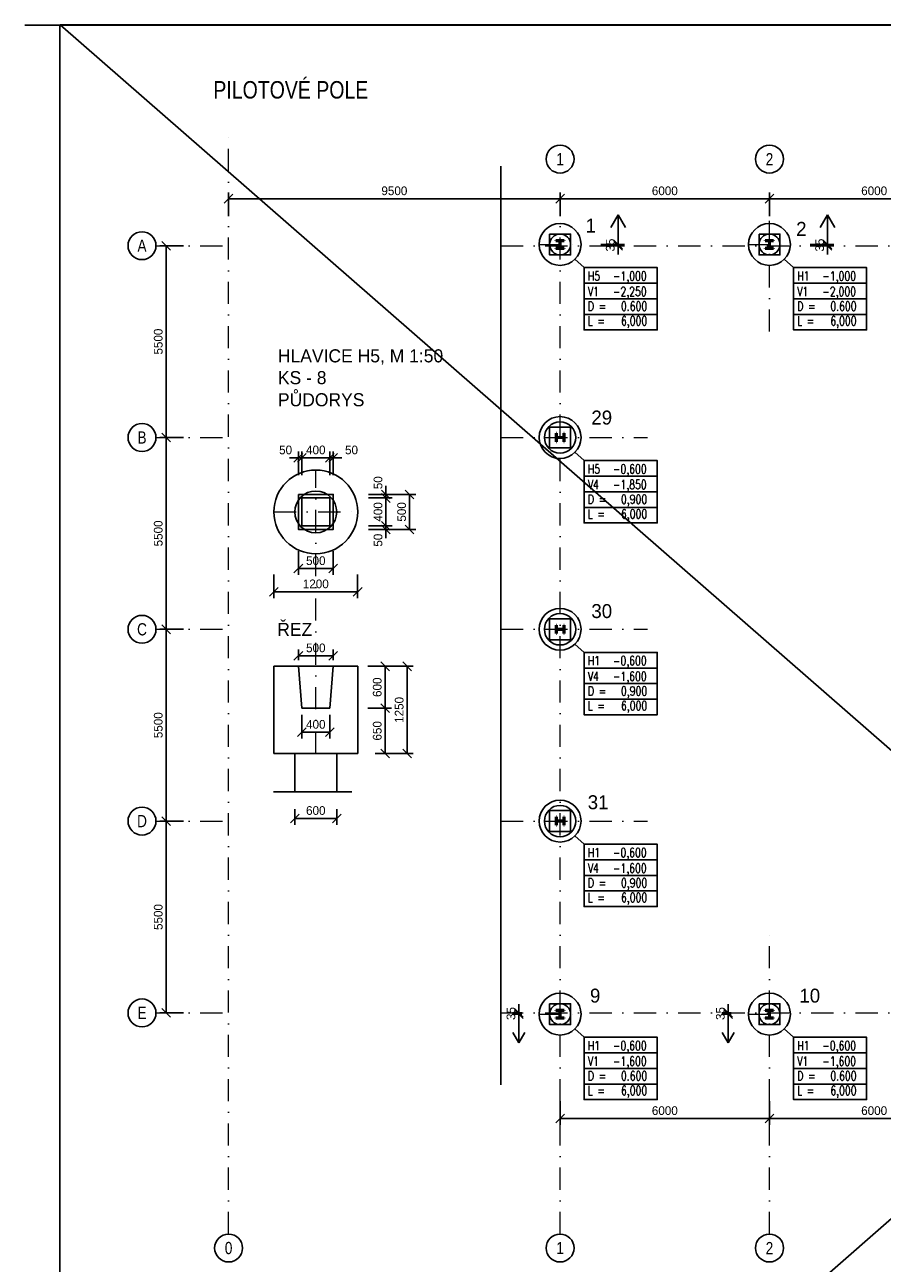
# Model space of a CAD drawing. Header units: millimetres. Extents: x -15255 to 382697, y -199968 to 116742.
# Tile 13 of 40: x 86888 to 111459, y -44576 to -9063. Entities that reach past the tile are written whole.
import ezdxf
from ezdxf.enums import TextEntityAlignment as Align

# ---------------------------------------------------------------- set-up
doc = ezdxf.new("R2010")
doc.units = ezdxf.units.MM
doc.header["$LTSCALE"] = 50
doc.linetypes.add('DASHDOT', pattern=[25.4, 12.7, -6.35, 0, -6.35])
for name, color, linetype in [('CISLA', 2, 'Continuous'), ('KOTY', 4, 'Continuous'), ('PILOTY', 2, 'Continuous'), ('POPIS', 6, 'Continuous')]:
    doc.layers.add(name, color=color, linetype=linetype)
for name, color, linetype, lineweight in [('CKKOTY', 3, 'Continuous', 25), ('CKKOTY_VYS', 3, 'Continuous', 25), ('CKRASTR', 1, 'DASHDOT', 18), ('CKRASTR_POPIS', 3, 'Continuous', 25), ('CSPROFILY_REZY', 4, 'Continuous', 50)]:
    doc.layers.add(name, color=color, linetype=linetype, lineweight=lineweight)
doc.styles.add('Arial', font='ARIAL.TTF', dxfattribs={"width": 0.8})
doc.styles.add('RomanS', font='romans.shx')
doc.dimstyles.new('CADKON', dxfattribs={"dimscale": 100, "dimtxt": 2.5, "dimasz": 2.5, "dimexe": 1.8, "dimexo": 5, "dimgap": 1, "dimtad": 1, "dimdec": 0, "dimrnd": 1, "dimtxsty": 'Standard', "dimblk1": 'OBLIQUE', "dimblk2": 'OBLIQUE', "dimsah": 1, "dimcen": 2.5, "dimclrd": 256, "dimadec": 1, "dimazin": 2, "dimtfac": 1, "dimtdec": 0, "dimtix": 1, "dimtmove": 2, "dimatfit": 3, "dimldrblk": 'OPEN30', "dimfxl": 0, "dimtolj": 1, "dimlwd": -1, "dimarcsym": 0})

# ---------------------------------------------------------------- blocks, each defined once
blk = doc.blocks.new('CK_S_EXT_HEAHEA240')
for p, q in [((-120, 115), (120, 115)), ((-120, 115), (-120, 103)), ((-120, 103), (-24.75, 103)), ((-3.75, -82), (-3.75, 82)), ((3.75, -82), (3.75, 82)), ((120, 103), (24.75, 103)), ((120, 115), (120, 103)), ((-120, -115), (-120, -103)), ((-120, -103), (-24.75, -103)), ((-120, -115), (120, -115)), ((120, -103), (24.75, -103)), ((120, -115), (120, -103))]:
    blk.add_line(p, q)
for centre, start, end in [((-24.75, 82), 0, 90), ((24.75, 82), 90, 180), ((-24.75, -82), 270, 0), ((24.75, -82), 180, 270)]:
    blk.add_arc(centre, 21, start, end)
blk = doc.blocks.new('_OBLIQUE')
at = {"color": 0, "linetype": 'ByBlock'}
blk.add_line((-0.5, -0.5), (0.5, 0.5), dxfattribs=at)
blk = doc.blocks.new('*D156')
at = {"layer": 'CKKOTY', "color": 0, "lineweight": -2}
for p, q in [((108229, -14550), (108229, -13870)), ((114229, -14550), (114229, -13870))]:
    blk.add_line(p, q, dxfattribs=at)
at = {"layer": 'CKKOTY'}
blk.add_line((114229, -14050), (108229, -14050), dxfattribs=at)
at = {"layer": 'Defpoints', "color": 0}
for p in [(108229, -14050), (108229, -15148), (114229, -15148)]:
    blk.add_point(p, dxfattribs=at)
at = {"layer": 'CKKOTY', "xscale": 250, "yscale": 250, "zscale": 250, "rotation": 180}
blk.add_blockref('_OBLIQUE', (108229, -14050), dxfattribs=at)
at = {"layer": 'CKKOTY', "xscale": 250, "yscale": 250, "zscale": 250}
blk.add_blockref('_OBLIQUE', (114229, -14050), dxfattribs=at)
at = {"layer": 'CKKOTY', "color": 0, "insert": (111229, -13825), "char_height": 250, "attachment_point": 5}
blk.add_mtext('\\A1;6000', dxfattribs=at)
blk = doc.blocks.new('_Open30')
at = {"color": 0, "lineweight": -2}
for p, q in [((-1, 0.27), (0, 0)), ((0, 0), (-1, -0.27)), ((0, 0), (-1, 0))]:
    blk.add_line(p, q, dxfattribs=at)
blk = doc.blocks.new('*D157')
at = {"layer": 'CKKOTY', "color": 0, "lineweight": -2}
for p, q in [((102229, -14550), (102229, -13870)), ((108229, -14550), (108229, -13870))]:
    blk.add_line(p, q, dxfattribs=at)
at = {"layer": 'CKKOTY'}
blk.add_line((108229, -14050), (102229, -14050), dxfattribs=at)
at = {"layer": 'Defpoints', "color": 0}
for p in [(102229, -14050), (102229, -15148), (108229, -15148)]:
    blk.add_point(p, dxfattribs=at)
at = {"layer": 'CKKOTY', "xscale": 250, "yscale": 250, "zscale": 250, "rotation": 180}
blk.add_blockref('_OBLIQUE', (102229, -14050), dxfattribs=at)
at = {"layer": 'CKKOTY', "xscale": 250, "yscale": 250, "zscale": 250}
blk.add_blockref('_OBLIQUE', (108229, -14050), dxfattribs=at)
at = {"layer": 'CKKOTY', "color": 0, "insert": (105229, -13825), "char_height": 250, "attachment_point": 5}
blk.add_mtext('\\A1;6000', dxfattribs=at)
blk = doc.blocks.new('*D158')
at = {"layer": 'CKKOTY', "color": 0, "lineweight": -2}
for p, q in [((92729, -14550), (92729, -13870)), ((102229, -14550), (102229, -13870))]:
    blk.add_line(p, q, dxfattribs=at)
at = {"layer": 'CKKOTY'}
blk.add_line((102229, -14050), (92729, -14050), dxfattribs=at)
at = {"layer": 'Defpoints', "color": 0}
for p in [(92729, -14050), (92729, -15148), (102229, -15148)]:
    blk.add_point(p, dxfattribs=at)
at = {"layer": 'CKKOTY', "xscale": 250, "yscale": 250, "zscale": 250, "rotation": 180}
blk.add_blockref('_OBLIQUE', (92729, -14050), dxfattribs=at)
at = {"layer": 'CKKOTY', "xscale": 250, "yscale": 250, "zscale": 250}
blk.add_blockref('_OBLIQUE', (102229, -14050), dxfattribs=at)
at = {"layer": 'CKKOTY', "color": 0, "insert": (97479, -13825), "char_height": 250, "attachment_point": 5}
blk.add_mtext('\\A1;9500', dxfattribs=at)
blk = doc.blocks.new('*D159')
at = {"layer": 'CKKOTY', "color": 0, "lineweight": -2}
for p, q in [((102229, -39926), (102229, -40606)), ((108229, -39926), (108229, -40606))]:
    blk.add_line(p, q, dxfattribs=at)
at = {"layer": 'CKKOTY'}
blk.add_line((102229, -40426), (108229, -40426), dxfattribs=at)
at = {"layer": 'Defpoints', "color": 0}
for p in [(102229, -39236), (108229, -39236), (108229, -40426)]:
    blk.add_point(p, dxfattribs=at)
at = {"layer": 'CKKOTY', "xscale": 250, "yscale": 250, "zscale": 250, "rotation": 180}
blk.add_blockref('_OBLIQUE', (102229, -40426), dxfattribs=at)
at = {"layer": 'CKKOTY', "xscale": 250, "yscale": 250, "zscale": 250}
blk.add_blockref('_OBLIQUE', (108229, -40426), dxfattribs=at)
at = {"layer": 'CKKOTY', "color": 0, "insert": (105229, -40201), "char_height": 250, "attachment_point": 5}
blk.add_mtext('\\A1;6000', dxfattribs=at)
blk = doc.blocks.new('*D160')
at = {"layer": 'CKKOTY', "color": 0, "lineweight": -2}
for p, q in [((108229, -39926), (108229, -40606)), ((114229, -39926), (114229, -40606))]:
    blk.add_line(p, q, dxfattribs=at)
at = {"layer": 'CKKOTY'}
blk.add_line((108229, -40426), (114229, -40426), dxfattribs=at)
at = {"layer": 'Defpoints', "color": 0}
for p in [(108229, -39236), (114229, -39236), (114229, -40426)]:
    blk.add_point(p, dxfattribs=at)
at = {"layer": 'CKKOTY', "xscale": 250, "yscale": 250, "zscale": 250, "rotation": 180}
blk.add_blockref('_OBLIQUE', (108229, -40426), dxfattribs=at)
at = {"layer": 'CKKOTY', "xscale": 250, "yscale": 250, "zscale": 250}
blk.add_blockref('_OBLIQUE', (114229, -40426), dxfattribs=at)
at = {"layer": 'CKKOTY', "color": 0, "insert": (111229, -40201), "char_height": 250, "attachment_point": 5}
blk.add_mtext('\\A1;6000', dxfattribs=at)
blk = doc.blocks.new('*D166')
at = {"layer": 'CKKOTY', "color": 0, "lineweight": -2}
for p, q in [((91438, -31898), (90758, -31898)), ((91438, -37398), (90758, -37398))]:
    blk.add_line(p, q, dxfattribs=at)
at = {"layer": 'CKKOTY'}
blk.add_line((90938, -37398), (90938, -31898), dxfattribs=at)
at = {"layer": 'Defpoints', "color": 0}
for p in [(90938, -31898), (92429, -31898), (92429, -37398)]:
    blk.add_point(p, dxfattribs=at)
at = {"layer": 'CKKOTY', "xscale": 250, "yscale": 250, "zscale": 250}
for p, rotation in [((90938, -31898), 90), ((90938, -37398), 270)]:
    blk.add_blockref('_OBLIQUE', p, dxfattribs=dict(at, rotation=rotation))
at = {"layer": 'CKKOTY', "color": 0, "insert": (90713, -34648), "char_height": 250, "attachment_point": 5, "rotation": 90}
blk.add_mtext('\\A1;5500', dxfattribs=at)
blk = doc.blocks.new('_Open90')
at = {"color": 0, "lineweight": -2}
for p, q in [((0, 0), (-1, 0)), ((-0.5, 0.5), (0, 0)), ((0, 0), (-0.5, -0.5))]:
    blk.add_line(p, q, dxfattribs=at)
blk = doc.blocks.new('*D167')
at = {"layer": 'CKKOTY', "color": 0, "lineweight": -2}
for p, q in [((91438, -26398), (90758, -26398)), ((91438, -31898), (90758, -31898))]:
    blk.add_line(p, q, dxfattribs=at)
at = {"layer": 'CKKOTY'}
blk.add_line((90938, -31898), (90938, -26398), dxfattribs=at)
at = {"layer": 'Defpoints', "color": 0}
for p in [(90938, -26398), (92429, -26398), (92429, -31898)]:
    blk.add_point(p, dxfattribs=at)
at = {"layer": 'CKKOTY', "xscale": 250, "yscale": 250, "zscale": 250}
for p, rotation in [((90938, -26398), 90), ((90938, -31898), 270)]:
    blk.add_blockref('_OBLIQUE', p, dxfattribs=dict(at, rotation=rotation))
at = {"layer": 'CKKOTY', "color": 0, "insert": (90713, -29148), "char_height": 250, "attachment_point": 5, "rotation": 90}
blk.add_mtext('\\A1;5500', dxfattribs=at)
blk = doc.blocks.new('*D168')
at = {"layer": 'CKKOTY', "color": 0, "lineweight": -2}
for p, q in [((91438, -20898), (90758, -20898)), ((91438, -26398), (90758, -26398))]:
    blk.add_line(p, q, dxfattribs=at)
at = {"layer": 'CKKOTY'}
blk.add_line((90938, -26398), (90938, -20898), dxfattribs=at)
at = {"layer": 'Defpoints', "color": 0}
for p in [(90938, -20898), (92429, -20898), (92429, -26398)]:
    blk.add_point(p, dxfattribs=at)
at = {"layer": 'CKKOTY', "xscale": 250, "yscale": 250, "zscale": 250}
for p, rotation in [((90938, -20898), 90), ((90938, -26398), 270)]:
    blk.add_blockref('_OBLIQUE', p, dxfattribs=dict(at, rotation=rotation))
at = {"layer": 'CKKOTY', "color": 0, "insert": (90713, -23648), "char_height": 250, "attachment_point": 5, "rotation": 90}
blk.add_mtext('\\A1;5500', dxfattribs=at)
blk = doc.blocks.new('*D169')
at = {"layer": 'CKKOTY', "color": 0, "lineweight": -2}
for p, q in [((91438, -15398), (90758, -15398)), ((91438, -20898), (90758, -20898))]:
    blk.add_line(p, q, dxfattribs=at)
at = {"layer": 'CKKOTY'}
blk.add_line((90938, -20898), (90938, -15398), dxfattribs=at)
at = {"layer": 'Defpoints', "color": 0}
for p in [(90938, -15398), (92429, -15398), (92429, -20898)]:
    blk.add_point(p, dxfattribs=at)
at = {"layer": 'CKKOTY', "xscale": 250, "yscale": 250, "zscale": 250}
for p, rotation in [((90938, -15398), 90), ((90938, -20898), 270)]:
    blk.add_blockref('_OBLIQUE', p, dxfattribs=dict(at, rotation=rotation))
at = {"layer": 'CKKOTY', "color": 0, "insert": (90713, -18148), "char_height": 250, "attachment_point": 5, "rotation": 90}
blk.add_mtext('\\A1;5500', dxfattribs=at)
blk = doc.blocks.new('*D189')
at = {"layer": 'CKKOTY_VYS'}
for p, q in [((103892, -15363), (103892, -15113)), ((103892, -15398), (103892, -15363)), ((103892, -15398), (103892, -15648))]:
    blk.add_line(p, q, dxfattribs=at)
at = {"layer": 'CKKOTY_VYS', "color": 0, "lineweight": -2}
for p, q in [((103392, -15363), (104072, -15363)), ((103392, -15398), (104072, -15398))]:
    blk.add_line(p, q, dxfattribs=at)
at = {"layer": 'Defpoints', "color": 0}
for p in [(101931, -15363), (102526, -15398), (103892, -15363)]:
    blk.add_point(p, dxfattribs=at)
at = {"layer": 'CKKOTY_VYS', "xscale": 250, "yscale": 250, "zscale": 250}
for p, rotation in [((103892, -15363), 270), ((103892, -15398), 90)]:
    blk.add_blockref('_OBLIQUE', p, dxfattribs=dict(at, rotation=rotation))
at = {"layer": 'CKKOTY_VYS', "color": 0, "insert": (103667, -15380), "char_height": 250, "attachment_point": 5, "rotation": 90}
blk.add_mtext('\\A1;35', dxfattribs=at)
blk = doc.blocks.new('*D190')
at = {"layer": 'CKKOTY_VYS'}
for p, q in [((109892, -15363), (109892, -15113)), ((109892, -15398), (109892, -15363)), ((109892, -15398), (109892, -15648))]:
    blk.add_line(p, q, dxfattribs=at)
at = {"layer": 'CKKOTY_VYS', "color": 0, "lineweight": -2}
for p, q in [((109392, -15363), (110072, -15363)), ((109392, -15398), (110072, -15398))]:
    blk.add_line(p, q, dxfattribs=at)
at = {"layer": 'Defpoints', "color": 0}
for p in [(108526, -15363), (108526, -15398), (109892, -15363)]:
    blk.add_point(p, dxfattribs=at)
at = {"layer": 'CKKOTY_VYS', "xscale": 250, "yscale": 250, "zscale": 250}
for p, rotation in [((109892, -15363), 270), ((109892, -15398), 90)]:
    blk.add_blockref('_OBLIQUE', p, dxfattribs=dict(at, rotation=rotation))
at = {"layer": 'CKKOTY_VYS', "color": 0, "insert": (109667, -15380), "char_height": 250, "attachment_point": 5, "rotation": 90}
blk.add_mtext('\\A1;35', dxfattribs=at)
blk = doc.blocks.new('*D197')
at = {"layer": 'CKKOTY_VYS'}
for p, q in [((101047, -37398), (101047, -37148)), ((101047, -37398), (101047, -37433)), ((101047, -37433), (101047, -37683))]:
    blk.add_line(p, q, dxfattribs=at)
at = {"layer": 'CKKOTY_VYS', "color": 0, "lineweight": -2}
for p, q in [((101130, -37398), (100867, -37398)), ((101130, -37433), (100867, -37433))]:
    blk.add_line(p, q, dxfattribs=at)
at = {"layer": 'Defpoints', "color": 0}
for p in [(101047, -37433), (101630, -37398), (101630, -37433)]:
    blk.add_point(p, dxfattribs=at)
at = {"layer": 'CKKOTY_VYS', "xscale": 250, "yscale": 250, "zscale": 250}
for p, rotation in [((101047, -37398), 270), ((101047, -37433), 90)]:
    blk.add_blockref('_OBLIQUE', p, dxfattribs=dict(at, rotation=rotation))
at = {"layer": 'CKKOTY_VYS', "color": 0, "insert": (100822, -37415), "char_height": 250, "attachment_point": 5, "rotation": 90}
blk.add_mtext('\\A1;35', dxfattribs=at)
blk = doc.blocks.new('*D198')
at = {"layer": 'CKKOTY_VYS'}
for p, q in [((107047, -37398), (107047, -37148)), ((107047, -37398), (107047, -37433)), ((107047, -37433), (107047, -37683))]:
    blk.add_line(p, q, dxfattribs=at)
at = {"layer": 'CKKOTY_VYS', "color": 0, "lineweight": -2}
for p, q in [((107130, -37398), (106867, -37398)), ((107130, -37433), (106867, -37433))]:
    blk.add_line(p, q, dxfattribs=at)
at = {"layer": 'Defpoints', "color": 0}
for p in [(107047, -37433), (107630, -37398), (107630, -37433)]:
    blk.add_point(p, dxfattribs=at)
at = {"layer": 'CKKOTY_VYS', "xscale": 250, "yscale": 250, "zscale": 250}
for p, rotation in [((107047, -37398), 270), ((107047, -37433), 90)]:
    blk.add_blockref('_OBLIQUE', p, dxfattribs=dict(at, rotation=rotation))
at = {"layer": 'CKKOTY_VYS', "color": 0, "insert": (106822, -37415), "char_height": 250, "attachment_point": 5, "rotation": 90}
blk.add_mtext('\\A1;35', dxfattribs=at)
blk = doc.blocks.new('*D497')
at = {"layer": 'CKKOTY', "color": 0, "lineweight": -2}
for p, q in [((94827, -28850), (94827, -29530)), ((95627, -28850), (95627, -29530))]:
    blk.add_line(p, q, dxfattribs=at)
at = {"layer": 'CKKOTY'}
blk.add_line((94827, -29350), (95627, -29350), dxfattribs=at)
at = {"layer": 'Defpoints', "color": 0}
for p in [(94827, -27707), (95627, -27707), (95627, -29350)]:
    blk.add_point(p, dxfattribs=at)
at = {"layer": 'CKKOTY', "xscale": 250, "yscale": 250, "zscale": 250, "rotation": 180}
blk.add_blockref('_OBLIQUE', (94827, -29350), dxfattribs=at)
at = {"layer": 'CKKOTY', "xscale": 250, "yscale": 250, "zscale": 250}
blk.add_blockref('_OBLIQUE', (95627, -29350), dxfattribs=at)
at = {"layer": 'CKKOTY', "color": 0, "insert": (95227, -29125), "char_height": 250, "attachment_point": 5}
blk.add_mtext('\\A1;400', dxfattribs=at)
blk = doc.blocks.new('*D496')
at = {"layer": 'CKKOTY', "color": 0, "lineweight": -2}
for p, q in [((94727, -27284), (94727, -26977)), ((95727, -27284), (95727, -26977))]:
    blk.add_line(p, q, dxfattribs=at)
at = {"layer": 'CKKOTY'}
blk.add_line((94727, -27157), (95727, -27157), dxfattribs=at)
at = {"layer": 'Defpoints', "color": 0}
for p in [(95727, -27157), (94727, -27784), (95727, -27784)]:
    blk.add_point(p, dxfattribs=at)
at = {"layer": 'CKKOTY', "xscale": 250, "yscale": 250, "zscale": 250, "rotation": 180}
blk.add_blockref('_OBLIQUE', (94727, -27157), dxfattribs=at)
at = {"layer": 'CKKOTY', "xscale": 250, "yscale": 250, "zscale": 250}
blk.add_blockref('_OBLIQUE', (95727, -27157), dxfattribs=at)
at = {"layer": 'CKKOTY', "color": 0, "insert": (95227, -26932), "char_height": 250, "attachment_point": 5}
blk.add_mtext('\\A1;500', dxfattribs=at)
blk = doc.blocks.new('*D509')
at = {"layer": 'CKKOTY', "color": 0, "lineweight": -2}
for p, q in [((94627, -31559), (94627, -32001)), ((95827, -31559), (95827, -32001))]:
    blk.add_line(p, q, dxfattribs=at)
at = {"layer": 'CKKOTY'}
blk.add_line((94627, -31821), (95827, -31821), dxfattribs=at)
at = {"layer": 'Defpoints', "color": 0}
for p in [(94627, -31059), (95827, -31059), (95827, -31821)]:
    blk.add_point(p, dxfattribs=at)
at = {"layer": 'CKKOTY', "xscale": 250, "yscale": 250, "zscale": 250, "rotation": 180}
blk.add_blockref('_OBLIQUE', (94627, -31821), dxfattribs=at)
at = {"layer": 'CKKOTY', "xscale": 250, "yscale": 250, "zscale": 250}
blk.add_blockref('_OBLIQUE', (95827, -31821), dxfattribs=at)
at = {"layer": 'CKKOTY', "color": 0, "insert": (95227, -31596), "char_height": 250, "attachment_point": 5}
blk.add_mtext('\\A1;600', dxfattribs=at)
blk = doc.blocks.new('*D508')
at = {"layer": 'CKKOTY', "color": 0, "lineweight": -2}
for p, q in [((97342, -27459), (98022, -27459)), ((97342, -29959), (98022, -29959))]:
    blk.add_line(p, q, dxfattribs=at)
at = {"layer": 'CKKOTY'}
blk.add_line((97842, -29959), (97842, -27459), dxfattribs=at)
at = {"layer": 'Defpoints', "color": 0}
for p in [(96427, -27459), (97842, -27459), (96427, -29959)]:
    blk.add_point(p, dxfattribs=at)
at = {"layer": 'CKKOTY', "xscale": 250, "yscale": 250, "zscale": 250}
for p, rotation in [((97842, -27459), 90), ((97842, -29959), 270)]:
    blk.add_blockref('_OBLIQUE', p, dxfattribs=dict(at, rotation=rotation))
at = {"layer": 'CKKOTY', "color": 0, "insert": (97617, -28709), "char_height": 250, "attachment_point": 5, "rotation": 90}
blk.add_mtext('\\A1;1250', dxfattribs=at)
blk = doc.blocks.new('*D507')
at = {"layer": 'CKKOTY', "color": 0, "lineweight": -2}
for p, q in [((96714, -28659), (97394, -28659)), ((96927, -29959), (97394, -29959))]:
    blk.add_line(p, q, dxfattribs=at)
at = {"layer": 'CKKOTY'}
blk.add_line((97214, -28659), (97214, -29959), dxfattribs=at)
at = {"layer": 'Defpoints', "color": 0}
for p in [(95627, -28659), (96427, -29959), (97214, -29959)]:
    blk.add_point(p, dxfattribs=at)
at = {"layer": 'CKKOTY', "xscale": 250, "yscale": 250, "zscale": 250}
for p, rotation in [((97214, -28659), 90), ((97214, -29959), 270)]:
    blk.add_blockref('_OBLIQUE', p, dxfattribs=dict(at, rotation=rotation))
at = {"layer": 'CKKOTY', "color": 0, "insert": (96989, -29309), "char_height": 250, "attachment_point": 5, "rotation": 90}
blk.add_mtext('\\A1;650', dxfattribs=at)
blk = doc.blocks.new('*D506')
at = {"layer": 'CKKOTY', "color": 0, "lineweight": -2}
for p, q in [((96714, -27459), (97394, -27459)), ((96714, -28659), (97394, -28659))]:
    blk.add_line(p, q, dxfattribs=at)
at = {"layer": 'CKKOTY'}
blk.add_line((97214, -27459), (97214, -28659), dxfattribs=at)
at = {"layer": 'Defpoints', "color": 0}
for p in [(95727, -27459), (95627, -28659), (97214, -28659)]:
    blk.add_point(p, dxfattribs=at)
at = {"layer": 'CKKOTY', "xscale": 250, "yscale": 250, "zscale": 250}
for p, rotation in [((97214, -27459), 90), ((97214, -28659), 270)]:
    blk.add_blockref('_OBLIQUE', p, dxfattribs=dict(at, rotation=rotation))
at = {"layer": 'CKKOTY', "color": 0, "insert": (96989, -28059), "char_height": 250, "attachment_point": 5, "rotation": 90}
blk.add_mtext('\\A1;600', dxfattribs=at)
blk = doc.blocks.new('*D505')
at = {"layer": 'CKKOTY', "color": 0, "lineweight": -2}
for p, q in [((94727, -24157), (94727, -24837)), ((95727, -24157), (95727, -24837))]:
    blk.add_line(p, q, dxfattribs=at)
at = {"layer": 'CKKOTY'}
blk.add_line((94727, -24657), (95727, -24657), dxfattribs=at)
at = {"layer": 'Defpoints', "color": 0}
for p in [(94727, -23532), (95727, -23532), (95727, -24657)]:
    blk.add_point(p, dxfattribs=at)
at = {"layer": 'CKKOTY', "xscale": 250, "yscale": 250, "zscale": 250, "rotation": 180}
blk.add_blockref('_OBLIQUE', (94727, -24657), dxfattribs=at)
at = {"layer": 'CKKOTY', "xscale": 250, "yscale": 250, "zscale": 250}
blk.add_blockref('_OBLIQUE', (95727, -24657), dxfattribs=at)
at = {"layer": 'CKKOTY', "color": 0, "insert": (95227, -24432), "char_height": 250, "attachment_point": 5}
blk.add_mtext('\\A1;500', dxfattribs=at)
blk = doc.blocks.new('*D504')
at = {"layer": 'CKKOTY', "color": 0, "lineweight": -2}
for p, q in [((97414, -22532), (98094, -22532)), ((97414, -23532), (98094, -23532))]:
    blk.add_line(p, q, dxfattribs=at)
at = {"layer": 'CKKOTY'}
blk.add_line((97914, -22532), (97914, -23532), dxfattribs=at)
at = {"layer": 'Defpoints', "color": 0}
for p in [(95727, -22532), (95727, -23532), (97914, -23532)]:
    blk.add_point(p, dxfattribs=at)
at = {"layer": 'CKKOTY', "xscale": 250, "yscale": 250, "zscale": 250}
for p, rotation in [((97914, -22532), 90), ((97914, -23532), 270)]:
    blk.add_blockref('_OBLIQUE', p, dxfattribs=dict(at, rotation=rotation))
at = {"layer": 'CKKOTY', "color": 0, "insert": (97689, -23032), "char_height": 250, "attachment_point": 5, "rotation": 90}
blk.add_mtext('\\A1;500', dxfattribs=at)
blk = doc.blocks.new('*D503')
at = {"layer": 'CKKOTY', "color": 0, "lineweight": -2}
for p, q in [((96736, -23432), (97416, -23432)), ((96736, -23532), (97416, -23532))]:
    blk.add_line(p, q, dxfattribs=at)
at = {"layer": 'CKKOTY'}
for p, q in [((97236, -23432), (97236, -23182)), ((97236, -23432), (97236, -23532)), ((97236, -23532), (97236, -23782))]:
    blk.add_line(p, q, dxfattribs=at)
at = {"layer": 'Defpoints', "color": 0}
for p in [(95627, -23432), (95727, -23532), (97236, -23532)]:
    blk.add_point(p, dxfattribs=at)
at = {"layer": 'CKKOTY', "xscale": 250, "yscale": 250, "zscale": 250}
for p, rotation in [((97236, -23432), 270), ((97236, -23532), 90)]:
    blk.add_blockref('_OBLIQUE', p, dxfattribs=dict(at, rotation=rotation))
at = {"layer": 'CKKOTY', "color": 0, "insert": (97011, -23842), "char_height": 250, "attachment_point": 5, "rotation": 90}
blk.add_mtext('\\A1;50', dxfattribs=at)
blk = doc.blocks.new('*D502')
at = {"layer": 'CKKOTY', "color": 0, "lineweight": -2}
for p, q in [((96736, -22632), (97416, -22632)), ((96736, -23432), (97416, -23432))]:
    blk.add_line(p, q, dxfattribs=at)
at = {"layer": 'CKKOTY'}
blk.add_line((97236, -22632), (97236, -23432), dxfattribs=at)
at = {"layer": 'Defpoints', "color": 0}
for p in [(95627, -22632), (95627, -23432), (97236, -23432)]:
    blk.add_point(p, dxfattribs=at)
at = {"layer": 'CKKOTY', "xscale": 250, "yscale": 250, "zscale": 250}
for p, rotation in [((97236, -22632), 90), ((97236, -23432), 270)]:
    blk.add_blockref('_OBLIQUE', p, dxfattribs=dict(at, rotation=rotation))
at = {"layer": 'CKKOTY', "color": 0, "insert": (97011, -23032), "char_height": 250, "attachment_point": 5, "rotation": 90}
blk.add_mtext('\\A1;400', dxfattribs=at)
blk = doc.blocks.new('*D501')
at = {"layer": 'CKKOTY'}
for p, q in [((97236, -22532), (97236, -22282)), ((97236, -22532), (97236, -22632)), ((97236, -22632), (97236, -22882))]:
    blk.add_line(p, q, dxfattribs=at)
at = {"layer": 'CKKOTY', "color": 0, "lineweight": -2}
for p, q in [((96736, -22532), (97416, -22532)), ((96736, -22632), (97416, -22632))]:
    blk.add_line(p, q, dxfattribs=at)
at = {"layer": 'Defpoints', "color": 0}
for p in [(95627, -22632), (95727, -22532), (97236, -22632)]:
    blk.add_point(p, dxfattribs=at)
at = {"layer": 'CKKOTY', "xscale": 250, "yscale": 250, "zscale": 250}
for p, rotation in [((97236, -22532), 270), ((97236, -22632), 90)]:
    blk.add_blockref('_OBLIQUE', p, dxfattribs=dict(at, rotation=rotation))
at = {"layer": 'CKKOTY', "color": 0, "insert": (97011, -22195), "char_height": 250, "attachment_point": 5, "rotation": 90}
blk.add_mtext('\\A1;50', dxfattribs=at)
blk = doc.blocks.new('*D500')
at = {"layer": 'CKKOTY', "color": 0, "lineweight": -2}
for p, q in [((95627, -21981), (95627, -21301)), ((95727, -21981), (95727, -21301))]:
    blk.add_line(p, q, dxfattribs=at)
at = {"layer": 'CKKOTY'}
for p, q in [((95627, -21481), (95377, -21481)), ((95627, -21481), (95727, -21481)), ((95727, -21481), (95977, -21481))]:
    blk.add_line(p, q, dxfattribs=at)
at = {"layer": 'Defpoints', "color": 0}
for p in [(95727, -21481), (95627, -22632), (95727, -22632)]:
    blk.add_point(p, dxfattribs=at)
at = {"layer": 'CKKOTY', "xscale": 250, "yscale": 250, "zscale": 250}
blk.add_blockref('_OBLIQUE', (95627, -21481), dxfattribs=at)
at = {"layer": 'CKKOTY', "xscale": 250, "yscale": 250, "zscale": 250, "rotation": 180}
blk.add_blockref('_OBLIQUE', (95727, -21481), dxfattribs=at)
at = {"layer": 'CKKOTY', "color": 0, "insert": (96251, -21256), "char_height": 250, "attachment_point": 5}
blk.add_mtext('\\A1;50', dxfattribs=at)
blk = doc.blocks.new('*D499')
at = {"layer": 'CKKOTY', "color": 0, "lineweight": -2}
for p, q in [((94827, -21981), (94827, -21301)), ((95627, -21981), (95627, -21301))]:
    blk.add_line(p, q, dxfattribs=at)
at = {"layer": 'CKKOTY'}
blk.add_line((94827, -21481), (95627, -21481), dxfattribs=at)
at = {"layer": 'Defpoints', "color": 0}
for p in [(95627, -21481), (94827, -22632), (95627, -22632)]:
    blk.add_point(p, dxfattribs=at)
at = {"layer": 'CKKOTY', "xscale": 250, "yscale": 250, "zscale": 250, "rotation": 180}
blk.add_blockref('_OBLIQUE', (94827, -21481), dxfattribs=at)
at = {"layer": 'CKKOTY', "xscale": 250, "yscale": 250, "zscale": 250}
blk.add_blockref('_OBLIQUE', (95627, -21481), dxfattribs=at)
at = {"layer": 'CKKOTY', "color": 0, "insert": (95227, -21256), "char_height": 250, "attachment_point": 5}
blk.add_mtext('\\A1;400', dxfattribs=at)
blk = doc.blocks.new('*D498')
at = {"layer": 'CKKOTY', "color": 0, "lineweight": -2}
for p, q in [((94727, -21981), (94727, -21301)), ((94827, -21981), (94827, -21301))]:
    blk.add_line(p, q, dxfattribs=at)
at = {"layer": 'CKKOTY'}
for p, q in [((94727, -21481), (94477, -21481)), ((94827, -21481), (94727, -21481)), ((94827, -21481), (95077, -21481))]:
    blk.add_line(p, q, dxfattribs=at)
at = {"layer": 'Defpoints', "color": 0}
for p in [(94727, -21481), (94727, -22532), (94827, -22632)]:
    blk.add_point(p, dxfattribs=at)
at = {"layer": 'CKKOTY', "xscale": 250, "yscale": 250, "zscale": 250}
blk.add_blockref('_OBLIQUE', (94727, -21481), dxfattribs=at)
at = {"layer": 'CKKOTY', "xscale": 250, "yscale": 250, "zscale": 250, "rotation": 180}
blk.add_blockref('_OBLIQUE', (94827, -21481), dxfattribs=at)
at = {"layer": 'CKKOTY', "color": 0, "insert": (94362, -21256), "char_height": 250, "attachment_point": 5}
blk.add_mtext('\\A1;50', dxfattribs=at)
blk = doc.blocks.new('*D495')
at = {"layer": 'CKKOTY', "color": 0, "lineweight": -2}
for p, q in [((94027, -24822), (94027, -25502)), ((96427, -24822), (96427, -25502))]:
    blk.add_line(p, q, dxfattribs=at)
at = {"layer": 'CKKOTY'}
blk.add_line((94027, -25322), (96427, -25322), dxfattribs=at)
at = {"layer": 'Defpoints', "color": 0}
for p in [(94027, -23504), (96427, -23504), (96427, -25322)]:
    blk.add_point(p, dxfattribs=at)
at = {"layer": 'CKKOTY', "xscale": 250, "yscale": 250, "zscale": 250, "rotation": 180}
blk.add_blockref('_OBLIQUE', (94027, -25322), dxfattribs=at)
at = {"layer": 'CKKOTY', "xscale": 250, "yscale": 250, "zscale": 250}
blk.add_blockref('_OBLIQUE', (96427, -25322), dxfattribs=at)
at = {"layer": 'CKKOTY', "color": 0, "insert": (95227, -25097), "char_height": 250, "attachment_point": 5}
blk.add_mtext('\\A1;1200', dxfattribs=at)

msp = doc.modelspace()

# ---------------------------------------------------------------- linework, layer by layer
for p, q in [((87895.1, -9072.8), (87895.1, -64101.3)), ((150885.1, -9062.8), (87905.1, -9062.8)), ((102917.4, -16027), (102654, -15785.9)), ((108917.4, -16027), (108654, -15785.9)), ((102917.4, -21562), (102654, -21320.9)), ((102917.4, -27062), (102654, -26820.9)), ((102917.4, -32562), (102654, -32320.9)), ((102917.4, -38097), (102654, -37855.9)), ((108917.4, -38097), (108654, -37855.9))]:
    msp.add_line(p, q)
at = {"linetype": 'Continuous'}
for points in [[(102917.4, -16027), (102917.4, -16473.6), (105013.5, -16473.6), (105013.5, -16027)], [(108917.4, -16027), (108917.4, -16473.6), (111013.5, -16473.6), (111013.5, -16027)], [(102917.4, -16473.6), (102917.4, -16920.2), (105013.5, -16920.2), (105013.5, -16473.6)], [(108917.4, -16473.6), (108917.4, -16920.2), (111013.5, -16920.2), (111013.5, -16473.6)], [(102917.4, -16920.2), (102917.4, -17366.9), (105013.5, -17366.9), (105013.5, -16920.2)], [(108917.4, -16920.2), (108917.4, -17366.9), (111013.5, -17366.9), (111013.5, -16920.2)], [(102917.4, -17366.9), (102917.4, -17813.5), (105013.5, -17813.5), (105013.5, -17366.9)], [(108917.4, -17366.9), (108917.4, -17813.5), (111013.5, -17813.5), (111013.5, -17366.9)], [(102917.4, -21562), (102917.4, -22008.6), (105013.5, -22008.6), (105013.5, -21562)], [(102917.4, -22008.6), (102917.4, -22455.2), (105013.5, -22455.2), (105013.5, -22008.6)], [(102917.4, -22455.2), (102917.4, -22901.9), (105013.5, -22901.9), (105013.5, -22455.2)], [(102917.4, -22901.9), (102917.4, -23348.5), (105013.5, -23348.5), (105013.5, -22901.9)], [(102917.4, -27062), (102917.4, -27508.6), (105013.5, -27508.6), (105013.5, -27062)], [(102917.4, -27508.6), (102917.4, -27955.2), (105013.5, -27955.2), (105013.5, -27508.6)], [(102917.4, -27955.2), (102917.4, -28401.9), (105013.5, -28401.9), (105013.5, -27955.2)], [(102917.4, -28401.9), (102917.4, -28848.5), (105013.5, -28848.5), (105013.5, -28401.9)], [(102917.4, -32562), (102917.4, -33008.6), (105013.5, -33008.6), (105013.5, -32562)], [(102917.4, -33008.6), (102917.4, -33455.2), (105013.5, -33455.2), (105013.5, -33008.6)], [(102917.4, -33455.2), (102917.4, -33901.9), (105013.5, -33901.9), (105013.5, -33455.2)], [(102917.4, -33901.9), (102917.4, -34348.5), (105013.5, -34348.5), (105013.5, -33901.9)], [(102917.4, -38097), (102917.4, -38543.6), (105013.5, -38543.6), (105013.5, -38097)], [(108917.4, -38097), (108917.4, -38543.6), (111013.5, -38543.6), (111013.5, -38097)], [(102917.4, -38543.6), (102917.4, -38990.2), (105013.5, -38990.2), (105013.5, -38543.6)], [(108917.4, -38543.6), (108917.4, -38990.2), (111013.5, -38990.2), (111013.5, -38543.6)], [(102917.4, -38990.2), (102917.4, -39436.9), (105013.5, -39436.9), (105013.5, -38990.2)], [(108917.4, -38990.2), (108917.4, -39436.9), (111013.5, -39436.9), (111013.5, -38990.2)], [(102917.4, -39436.9), (102917.4, -39883.5), (105013.5, -39883.5), (105013.5, -39436.9)], [(108917.4, -39436.9), (108917.4, -39883.5), (111013.5, -39883.5), (111013.5, -39436.9)]]:
    msp.add_lwpolyline(points, close=True, dxfattribs=at)
msp.add_arc((87905.1, -9072.8), 10, 90, 180)
at = {"layer": 'CKKOTY'}
msp.add_line((100533.2, -13120.6), (100533.2, -39456.2), dxfattribs=at)
at = {"layer": 'CKKOTY_VYS'}
for p, q in [((103891.8, -14509.4), (103682.7, -14876.8)), ((103891.8, -15112.9), (103891.8, -14509.4)), ((103891.8, -14509.4), (104101, -14876.8)), ((109891.8, -14509.4), (109682.7, -14876.8)), ((109891.8, -14509.4), (110101, -14876.8)), ((109891.8, -15112.9), (109891.8, -14509.4)), ((101046.7, -38251.6), (100873.2, -37962.6)), ((101046.7, -37682.9), (101046.7, -38251.6)), ((101046.7, -38251.6), (101220.3, -37962.6)), ((107046.7, -38251.6), (106873.2, -37962.6)), ((107046.7, -37682.9), (107046.7, -38251.6)), ((107046.7, -38251.6), (107220.3, -37962.6))]:
    msp.add_line(p, q, dxfattribs=at)
at = {"layer": 'CKRASTR'}
for p, q in [((92728.5, -43739.4), (92728.5, -12043.6)), ((102228.5, -43739.4), (102228.5, -14397.9)), ((108228.5, -17862.9), (108228.5, -14362.9)), ((90646.8, -15397.9), (92728.5, -15397.9)), ((100533.2, -15397.9), (145228.5, -15397.9)), ((101628.5, -15362.9), (102828.5, -15362.9)), ((107628.5, -15362.9), (108828.5, -15362.9)), ((90646.8, -20897.9), (92728.5, -20897.9)), ((100533.2, -20897.9), (104735.5, -20897.9)), ((95227.5, -29958.7), (95227.5, -21832.1)), ((94027.5, -23032.1), (96427.5, -23032.1)), ((90646.8, -26397.9), (92728.5, -26397.9)), ((100533.2, -26397.9), (104735.5, -26397.9)), ((90646.8, -31897.9), (92728.5, -31897.9)), ((100533.2, -31897.9), (104735.5, -31897.9)), ((108228.5, -43739.4), (108228.5, -34897.9)), ((90646.8, -37397.9), (92728.5, -37397.9)), ((100533.2, -37397.9), (145228.5, -37397.9)), ((101628.5, -37432.9), (102828.5, -37432.9)), ((107628.5, -37432.9), (108828.5, -37432.9))]:
    msp.add_line(p, q, dxfattribs=at)
at = {"layer": 'CKRASTR_POPIS'}
for centre in [(102228.5, -12914.8), (108228.5, -12914.8), (90246.8, -15397.9), (90246.8, -20897.9), (90246.8, -26397.9), (90246.8, -31897.9), (90246.8, -37397.9), (92728.5, -44139.4), (102228.5, -44139.4), (108228.5, -44139.4)]:
    msp.add_circle(centre, 400, dxfattribs=at)
at = {"layer": 'KOTY'}
for p, q in [((150885.1, -9072.8), (86887.7, -9072.8)), ((150895.1, -64111.3), (87905.1, -9062.8)), ((87905.1, -64111.3), (150885.1, -9062.8)), ((94016.2, -31059.2), (96264.6, -31059.2))]:
    msp.add_line(p, q, dxfattribs=at)
at = {"layer": 'PILOTY'}
for p, q in [((96427.5, -27458.7), (94027.5, -27458.7)), ((94027.5, -27458.7), (94027.5, -29958.7)), ((94727.5, -27458.7), (94827.5, -28658.7)), ((95627.5, -28658.7), (95727.5, -27458.7)), ((96427.5, -27458.7), (96427.5, -29958.7)), ((94827.5, -28658.7), (95627.5, -28658.7)), ((96427.5, -29958.7), (94027.5, -29958.7)), ((94627.5, -29958.7), (94627.5, -31059.2)), ((95826.9, -29958.7), (95826.9, -31059.2))]:
    msp.add_line(p, q, dxfattribs=at)
for points in [[(101928.5, -15062.9), (102528.5, -15062.9), (102528.5, -15662.9), (101928.5, -15662.9)], [(107928.5, -15062.9), (108528.5, -15062.9), (108528.5, -15662.9), (107928.5, -15662.9)], [(101928.5, -20597.9), (102528.5, -20597.9), (102528.5, -21197.9), (101928.5, -21197.9)], [(94727.5, -22532.1), (95727.5, -22532.1), (95727.5, -23532.1), (94727.5, -23532.1)], [(94827.5, -22632.1), (95627.5, -22632.1), (95627.5, -23432.1), (94827.5, -23432.1)], [(101928.5, -26097.9), (102528.5, -26097.9), (102528.5, -26697.9), (101928.5, -26697.9)], [(101928.5, -31597.9), (102528.5, -31597.9), (102528.5, -32197.9), (101928.5, -32197.9)], [(101928.5, -37132.9), (102528.5, -37132.9), (102528.5, -37732.9), (101928.5, -37732.9)], [(107928.5, -37132.9), (108528.5, -37132.9), (108528.5, -37732.9), (107928.5, -37732.9)]]:
    msp.add_lwpolyline(points, close=True, dxfattribs=at)
for centre, radius in [((102228.5, -15362.9), 600), ((108228.5, -15362.9), 600), ((102228.5, -15362.9), 300), ((108228.5, -15362.9), 300), ((102228.5, -20897.9), 600), ((102228.5, -20897.9), 450), ((95227.5, -23032.1), 1200), ((95227.5, -23032.1), 600), ((102228.5, -26397.9), 600), ((102228.5, -26397.9), 450), ((102228.5, -31897.9), 600), ((102228.5, -31897.9), 450), ((102228.5, -37432.9), 600), ((108228.5, -37432.9), 600), ((102228.5, -37432.9), 300), ((108228.5, -37432.9), 300)]:
    msp.add_circle(centre, radius, dxfattribs=at)

# ---------------------------------------------------------------- block references
at = {"layer": 'CSPROFILY_REZY'}
for p, rotation in [((102228.5, -15362.9), 180), ((108228.5, -15362.9), 180), ((102228.5, -20897.9), 270), ((102228.5, -26397.9), 270), ((102228.5, -31897.9), 270), ((102228.5, -37432.9), 180), ((108228.5, -37432.9), 180)]:
    msp.add_blockref('CK_S_EXT_HEAHEA240', p, dxfattribs=dict(at, rotation=rotation))

# ---------------------------------------------------------------- texts
at = {"linetype": 'Continuous', "style": 'RomanS', "width": 0.75}
for s, p in [('H5', (103022.6, -16394.8)), ('-1,000', (103740.9, -16394.8)), ('H1', (109022.6, -16394.8)), ('-1,000', (109740.9, -16394.8)), ('V1', (103022.6, -16841.4)), ('-2,250', (103740.9, -16841.4)), ('V1', (109022.6, -16841.4)), ('-2,000', (109740.9, -16841.4)), ('D =', (103022.6, -17262.2)), ('0.600', (103972.7, -17262.2)), ('D =', (109022.6, -17262.2)), ('0.600', (109972.7, -17262.2)), ('L =', (103022.6, -17682.9)), ('6,000', (103972.7, -17682.9)), ('L =', (109022.6, -17682.9)), ('6,000', (109972.7, -17682.9)), ('H5', (103022.6, -21929.8)), ('-0,600', (103740.9, -21929.8)), ('V4', (103022.6, -22376.4)), ('-1,850', (103740.9, -22376.4)), ('D =', (103022.6, -22797.2)), ('0,900', (103972.7, -22797.2)), ('L =', (103022.6, -23217.9)), ('6,000', (103972.7, -23217.9)), ('H1', (103022.6, -27429.8)), ('-0,600', (103740.9, -27429.8)), ('V4', (103022.6, -27876.4)), ('-1,600', (103740.9, -27876.4)), ('D =', (103022.6, -28297.2)), ('0,900', (103972.7, -28297.2)), ('L =', (103022.6, -28717.9)), ('6,000', (103972.7, -28717.9)), ('H1', (103022.6, -32929.8)), ('-0,600', (103740.9, -32929.8)), ('V4', (103022.6, -33376.4)), ('-1,600', (103740.9, -33376.4)), ('D =', (103022.6, -33797.2)), ('0,900', (103972.7, -33797.2)), ('L =', (103022.6, -34217.9)), ('6,000', (103972.7, -34217.9)), ('H1', (103022.6, -38464.8)), ('-0,600', (103740.9, -38464.8)), ('H1', (109022.6, -38464.8)), ('-0,600', (109740.9, -38464.8)), ('V1', (103022.6, -38911.4)), ('-1,600', (103740.9, -38911.4)), ('V1', (109022.6, -38911.4)), ('-1,600', (109740.9, -38911.4)), ('D =', (103022.6, -39332.2)), ('0.600', (103972.7, -39332.2)), ('D =', (109022.6, -39332.2)), ('0.600', (109972.7, -39332.2)), ('L =', (103022.6, -39752.9)), ('6,000', (103972.7, -39752.9)), ('L =', (109022.6, -39752.9)), ('6,000', (109972.7, -39752.9))]:
    msp.add_text(s, height=259.88, dxfattribs=at).set_placement(p)
at = {"layer": 'CISLA'}
for s, p in [('1', (102960.1, -15020.4)), ('2', (108993, -15116.1)), ('29', (103124.2, -20525.2)), ('30', (103124.2, -26075.3)), ('31', (103020.1, -31556)), ('9', (103084.1, -37102.2)), ('10', (109085.4, -37102.2))]:
    msp.add_text(s, height=400, dxfattribs=at).set_placement(p)
at = {"layer": 'CKRASTR_POPIS', "style": 'Arial', "width": 0.8}
for s, height, p in [('PILOTOVÉ POLE', 500, (94511.5, -10866.1)), ('1', 350, (102228.5, -12914.8)), ('2', 350, (108228.5, -12914.8)), ('A', 350, (90246.8, -15397.9)), ('B', 350, (90246.8, -20897.9)), ('C', 350, (90246.8, -26397.9)), ('D', 350, (90246.8, -31897.9)), ('E', 350, (90246.8, -37397.9)), ('0', 350, (92728.5, -44139.4)), ('1', 350, (102228.5, -44139.4)), ('2', 350, (108228.5, -44139.4))]:
    msp.add_text(s, height=height, dxfattribs=at).set_placement(p, align=Align.MIDDLE)
at = {"layer": 'POPIS'}
for s, p in [('HLAVICE H5, M 1:50', (94140.7, -18743.7)), ('KS - 8', (94140.7, -19368.7)), ('PŮDORYS', (94140.7, -20002.7)), ('ŘEZ', (94122.3, -26587.9))]:
    msp.add_text(s, height=375, dxfattribs=at).set_placement(p)

# ---------------------------------------------------------------- dimensions: what is measured, and where the dimension line sits
at = {"layer": 'CKKOTY'}
for base, p1, p2, override, picture, middle in [((92728.5, -14050.4), (102228.5, -15147.9), (92728.5, -15147.9), {"dimtmove": 2}, '*D158', (97478.5, -13825.4)), ((102228.5, -14050.4), (108228.5, -15147.9), (102228.5, -15147.9), {"dimtmove": 2}, '*D157', (105228.5, -13825.4)), ((108228.5, -14050.4), (114228.5, -15147.9), (108228.5, -15147.9), {"dimtmove": 2}, '*D156', (111228.5, -13825.4)), ((95627.5, -21480.5), (94827.5, -22632.1), (95627.5, -22632.1), {"dimlfac": 0.5}, '*D499', (95227.5, -21255.5)), ((96427.5, -25322.5), (94027.5, -23504), (96427.5, -23504), {"dimlfac": 0.5}, '*D495', (95227.5, -25097.5)), ((95727.5, -24657.1), (94727.5, -23532.1), (95727.5, -23532.1), {"dimlfac": 0.5}, '*D505', (95227.5, -24432.1)), ((95727.5, -27157), (94727.5, -27783.8), (95727.5, -27783.8), {"dimlfac": 0.5}, '*D496', (95227.5, -26932)), ((95627.5, -29350.5), (94827.5, -27706.5), (95627.5, -27706.5), {"dimlfac": 0.5}, '*D497', (95227.5, -29125.5)), ((95826.9, -31820.8), (94627.5, -31059.2), (95826.9, -31059.2), {"dimlfac": 0.5}, '*D509', (95227.2, -31595.8)), ((108228.5, -40425.9), (102228.5, -39236), (108228.5, -39236), {"dimtmove": 2}, '*D159', (105228.5, -40200.9)), ((114228.5, -40425.9), (108228.5, -39236), (114228.5, -39236), {"dimtmove": 2}, '*D160', (111228.5, -40200.9))]:
    dim = msp.add_linear_dim(base=base, p1=p1, p2=p2, dimstyle='CADKON', override=override, dxfattribs=at)
    dim.commit()
    dim.dimension.update_dxf_attribs({"geometry": picture, "text_midpoint": middle})
for base, p1, p2, override, picture, middle in [((90938.2, -15397.9), (92428.5, -20897.9), (92428.5, -15397.9), {"dimtmove": 2, "dimldrblk": 'Open90'}, '*D169', (90713.2, -18147.9)), ((90938.2, -20897.9), (92428.5, -26397.9), (92428.5, -20897.9), {"dimtmove": 2, "dimldrblk": 'Open90'}, '*D168', (90713.2, -23647.9)), ((97236, -23432.1), (95627.5, -22632.1), (95627.5, -23432.1), {"dimlfac": 0.5}, '*D502', (97011, -23032.1)), ((97914.1, -23532.1), (95727.5, -22532.1), (95727.5, -23532.1), {"dimlfac": 0.5}, '*D504', (97689.1, -23032.1)), ((90938.2, -26397.9), (92428.5, -31897.9), (92428.5, -26397.9), {"dimtmove": 2, "dimldrblk": 'Open90'}, '*D167', (90713.2, -29147.9)), ((97214, -28658.7), (95727.5, -27458.7), (95627.5, -28658.7), {"dimlfac": 0.5}, '*D506', (96989, -28058.7)), ((97842.4, -27458.7), (96427.5, -29958.7), (96427.5, -27458.7), {"dimlfac": 0.5}, '*D508', (97617.4, -28708.7)), ((97214, -29958.7), (95627.5, -28658.7), (96427.5, -29958.7), {"dimlfac": 0.5}, '*D507', (96989, -29308.7)), ((90938.2, -31897.9), (92428.5, -37397.9), (92428.5, -31897.9), {"dimtmove": 2, "dimldrblk": 'Open90'}, '*D166', (90713.2, -34647.9))]:
    dim = msp.add_linear_dim(base=base, p1=p1, p2=p2, angle=90, dimstyle='CADKON', override=override, dxfattribs=at)
    dim.commit()
    dim.dimension.update_dxf_attribs({"geometry": picture, "text_midpoint": middle})
for base, p1, p2, picture, middle in [((94727.5, -21480.5), (94827.5, -22632.1), (94727.5, -22532.1), '*D498', (94362.2, -21255.5)), ((95727.5, -21480.5), (95627.5, -22632.1), (95727.5, -22632.1), '*D500', (96250.7, -21255.5))]:
    dim = msp.add_linear_dim(base=base, p1=p1, p2=p2, dimstyle='CADKON', override={"dimlfac": 0.5}, dxfattribs=at)
    dim.commit()
    dim.dimension.update_dxf_attribs({"geometry": picture, "text_midpoint": middle, "dimtype": 160})
for base, p1, p2, picture, middle in [((97236, -22632.1), (95727.5, -22532.1), (95627.5, -22632.1), '*D501', (97011, -22195)), ((97236, -23532.1), (95627.5, -23432.1), (95727.5, -23532.1), '*D503', (97011, -23842.4))]:
    dim = msp.add_linear_dim(base=base, p1=p1, p2=p2, angle=90, dimstyle='CADKON', override={"dimlfac": 0.5}, dxfattribs=at)
    dim.commit()
    dim.dimension.update_dxf_attribs({"geometry": picture, "text_midpoint": middle, "dimtype": 160})
at = {"layer": 'CKKOTY_VYS'}
for base, p1, p2, picture, middle in [((103891.8, -15362.9), (102526.5, -15397.9), (101930.6, -15362.9), '*D189', (103666.8, -15380.4)), ((109891.8, -15362.9), (108526.5, -15397.9), (108526.5, -15362.9), '*D190', (109666.8, -15380.4)), ((101046.7, -37432.9), (101629.6, -37397.9), (101629.6, -37432.9), '*D197', (100821.7, -37415.4)), ((107046.7, -37432.9), (107629.6, -37397.9), (107629.6, -37432.9), '*D198', (106821.7, -37415.4))]:
    dim = msp.add_linear_dim(base=base, p1=p1, p2=p2, angle=90, dimstyle='CADKON', dxfattribs=at)
    dim.commit()
    dim.dimension.update_dxf_attribs({"geometry": picture, "text_midpoint": middle})

doc.saveas('drawing.dxf')
